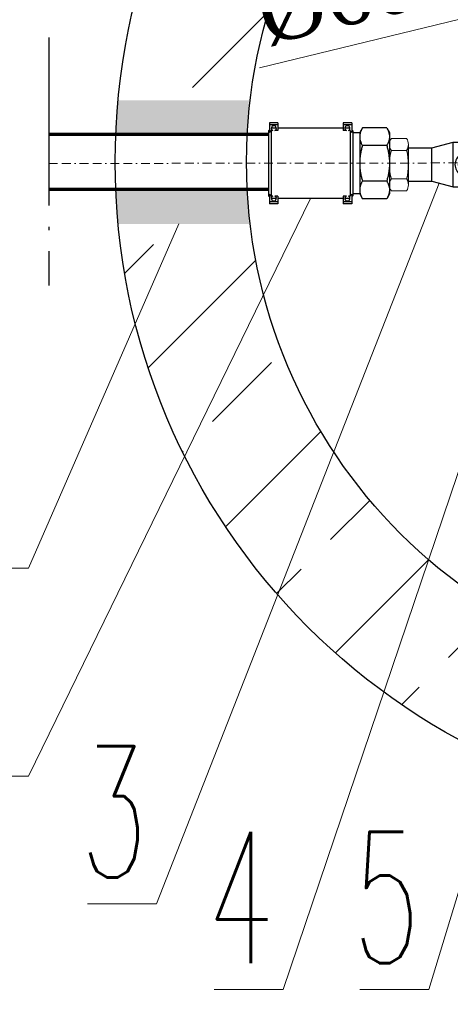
# Model space of a CAD drawing. Header units: millimetres. Extents: x 150273 to 195680, y -17536 to -5179.
# Tile 16 of 29: x 152006 to 152498, y -7892 to -6769. Entities that reach past the tile are written whole.
import ezdxf
from ezdxf import colors
from ezdxf.entities.mleader import LeaderData, LeaderLine
from ezdxf.math import Vec2, Vec3

# ---------------------------------------------------------------- set-up
doc = ezdxf.new("R2010")
doc.units = ezdxf.units.MM
for name, pattern in [('ACAD_ISO04W100', [30.5, 24, -3, 0.5, -3]), ('ACAD_ISO08W100', [36, 24, -3, 6, -3]), ('BORDER2', [0.875, 0.25, -0.125, 0.25, -0.125, 0, -0.125]), ('phl_thick', [0])]:
    doc.linetypes.add(name, pattern=pattern)
for name, color, linetype, lineweight in [('_tb_armatura', 3, 'Continuous', 30), ('_tb_wodociąg', 5, 'Continuous', 70), ('_tb_wymiar', 142, 'Continuous', 15), ('A poziom +2_2018-05-23$0$_TB_opis', 7, 'Continuous', 30), ('Widoczne (ISO)', 7, 'Continuous', 25), ('łącznik', 2, 'Continuous', 35)]:
    doc.layers.add(name, color=color, linetype=linetype, lineweight=lineweight)
doc.layers.add('_TB_woda_Z', color=7, linetype='ACAD_ISO08W100', lineweight=30, true_color=0x003ffe)
doc.layers.add('projection', color=7, linetype='Continuous')
doc.styles.get("Standard").update_dxf_attribs({"font": 'times.ttf'})
doc.styles.add('TB_Romans', font='romans.shx', dxfattribs={"width": 0.6})
doc.dimstyles.new('ISO-25', dxfattribs={"dimtxt": 70, "dimasz": 20, "dimexe": 1, "dimexo": 0.625, "dimgap": 20, "dimtad": 1, "dimdec": 0, "dimtxsty": 'Standard', "dimblk": 'ARCHTICK', "dimcen": 4, "dimclrd": 256, "dimclre": 256, "dimclrt": 256, "dimadec": 0, "dimazin": 0, "dimtfac": 1, "dimtdec": 0, "dimtmove": 0, "dimatfit": 3, "dimfxl": 1, "dimlwd": -1, "dimlwe": -1, "dimarcsym": 0})

# ---------------------------------------------------------------- blocks, each defined once
blk = doc.blocks.new('_ArchTick')
at = {"layer": '_tb_armatura', "color": 0, "const_width": 0.15}
blk.add_lwpolyline([(-0.5, -0.5), (0.5, 0.5)], dxfattribs=at)
blk = doc.blocks.new('*D11')
at = {"layer": '_tb_wymiar', "transparency": 16777216}
for p in [(153156.7, -6610), (152279.9, -6823.5)]:
    blk.add_line(p, (152573.7, -6751.9), dxfattribs=at)
at = {"layer": 'Defpoints', "color": 0, "transparency": 16777216}
for p in [(153156.7, -6610), (152573.7, -6751.9)]:
    blk.add_point(p, dxfattribs=at)
at = {"layer": '_tb_wymiar', "transparency": 16777216, "xscale": 20, "yscale": 20, "zscale": 20}
for p, rotation in [((153156.7, -6610), 193.6814200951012), ((152573.7, -6751.9), 13.68142009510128)]:
    blk.add_blockref('_ArchTick', p, dxfattribs=dict(at, rotation=rotation))
at = {"layer": '_tb_wymiar', "ltscale": 3, "transparency": 16777216, "insert": (152394, -6737.5), "char_height": 70, "attachment_point": 5, "rotation": 13.6814}
blk.add_mtext('%%c600', dxfattribs=at)
blk = doc.blocks.new('A$C6397367A')
at = {"layer": 'projection', "color": 7, "linetype": 'phl_thick'}
for p, q in [((43, 92.613662), (52.669998, 92.613662)), ((43, 90.162532), (43, 92.613662)), ((43, 90.162532), (52.669998, 90.162532)), ((43, 81.492942), (43, 90.162532)), ((52.669998, 90.162532), (52.669998, 92.613662)), ((52.669998, 83.657367), (52.669998, 90.162532)), ((127.330002, 92.613662), (137, 92.613662)), ((127.330002, 83.657367), (127.330002, 92.613662)), ((127.330002, 90.162532), (137, 90.162532)), ((137, 81.492942), (137, 92.613662)), ((0, 81.306831), (3.126074, 86.721351)), ((0, 11.306831), (0, 81.306831)), ((0.09629, 78.328151), (0.170738, 78.89743)), ((0.170738, 78.89743), (0.266226, 79.467754)), ((0.266226, 79.467754), (0.382771, 80.040004)), ((0.382771, 80.040004), (0.520457, 80.615055)), ((0.520457, 80.615055), (0.67943, 81.193782)), ((0.67943, 81.193782), (0.859904, 81.777084)), ((0.859904, 81.777084), (1.062157, 82.365856)), ((1.062157, 82.365856), (1.286538, 82.961021)), ((1.286538, 82.961021), (1.533461, 83.563526)), ((1.533461, 83.563526), (1.803418, 84.174335)), ((1.803418, 84.174335), (2.096972, 84.79446)), ((2.096972, 84.79446), (2.414767, 85.424934)), ((2.414767, 85.424934), (2.757529, 86.066852)), ((2.757529, 86.066852), (3.126074, 86.721351)), ((3.126074, 86.721351), (30.873926, 86.721351)), ((31.204906, 86.135135), (30.873926, 86.721351)), ((34, 81.306831), (30.873926, 86.721351)), ((31.515175, 85.559089), (31.204906, 86.135135)), ((31.805323, 84.992389), (31.515175, 85.559089)), ((32.075893, 84.434246), (31.805323, 84.992389)), ((32.327362, 83.883907), (32.075893, 84.434246)), ((32.560162, 83.340637), (32.327362, 83.883907)), ((32.774677, 82.803726), (32.560162, 83.340637)), ((32.971237, 82.272491), (32.774677, 82.803726)), ((33.150135, 81.746254), (32.971237, 82.272491)), ((33.311611, 81.224361), (33.150135, 81.746254)), ((33.45586, 80.706165), (33.311611, 81.224361)), ((33.58305, 80.191024), (33.45586, 80.706165)), ((33.693291, 79.678314), (33.58305, 80.191024)), ((33.786652, 79.1674), (33.693291, 79.678314)), ((33.863174, 78.657657), (33.786652, 79.1674)), ((33.922844, 78.148454), (33.863174, 78.657657)), ((34, 11.306831), (34, 81.306831)), ((34, 81.156829), (42, 81.156829)), ((42, 83.556831), (43.000011, 84.556842)), ((42, 9.056831), (42, 83.556831)), ((43, 81.492942), (43.278473, 81.795463)), ((43.278473, 81.795463), (43.559315, 82.100166)), ((43.559315, 82.100166), (43.842552, 82.407074)), ((43.842552, 82.407074), (44.128212, 82.71622)), ((44.128212, 82.71622), (44.416325, 83.027629)), ((44.416325, 83.027629), (44.706909, 83.341335)), ((44.706909, 83.341335), (45, 83.657367)), ((45, 83.657367), (46.820873, 83.657367)), ((45, 8.956295), (45, 83.657367)), ((45.110806, 86.556831), (50.889217, 86.556831)), ((49.179127, 83.657367), (52.669998, 83.657367)), ((52.67001, 86.556831), (127.330009, 86.556831)), ((127.330002, 83.657367), (130.820877, 83.657367)), ((129.110809, 86.556831), (134.889221, 86.556831)), ((133.179123, 83.657367), (135, 83.657367)), ((135.293091, 83.341335), (135, 83.657367)), ((135, 8.956295), (135, 83.657367)), ((135.583679, 83.027629), (135.293091, 83.341335)), ((135.87178, 82.71622), (135.583679, 83.027629)), ((136.157455, 82.407074), (135.87178, 82.71622)), ((136.440689, 82.100166), (136.157455, 82.407074)), ((136.721527, 81.795463), (136.440689, 82.100166)), ((137, 81.492942), (136.721527, 81.795463)), ((138, 83.556831), (137.000015, 84.55682)), ((138, 9.056831), (138, 83.556831)), ((0, 76.617719), (0.010772, 77.189195)), ((0.00961, 76.077942), (0, 76.617719)), ((0.038306, 75.539667), (0.00961, 76.077942)), ((0.010772, 77.189195), (0.042929, 77.759037)), ((0.085929, 75.002128), (0.038306, 75.539667)), ((0.042929, 77.759037), (0.09629, 78.328151)), ((0.152375, 74.464576), (0.085929, 75.002128)), ((0.237591, 73.926263), (0.152375, 74.464576)), ((0.341579, 73.386453), (0.237591, 73.926263)), ((0.464393, 72.844406), (0.341579, 73.386453)), ((0.606135, 72.299381), (0.464393, 72.844406)), ((0.766963, 71.750635), (0.606135, 72.299381)), ((0.947086, 71.19741), (0.766963, 71.750635)), ((1.146766, 70.638942), (0.947086, 71.19741)), ((1.366318, 70.074445), (1.146766, 70.638942)), ((1.606116, 69.50312), (1.366318, 70.074445)), ((1.866592, 68.924141), (1.606116, 69.50312)), ((2.148236, 68.33665), (1.866592, 68.924141)), ((2.451604, 67.739767), (2.148236, 68.33665)), ((2.777319, 67.132566), (2.451604, 67.739767)), ((31.204906, 67.100305), (31.515175, 67.676353)), ((31.515175, 67.676353), (31.805323, 68.243053)), ((31.805323, 68.243053), (32.075893, 68.801195)), ((32.075893, 68.801195), (32.327362, 69.351534)), ((32.327362, 69.351534), (32.560162, 69.894804)), ((32.560162, 69.894804), (32.774677, 70.431713)), ((32.774677, 70.431713), (32.971237, 70.962949)), ((32.971237, 70.962949), (33.150135, 71.489187)), ((33.150135, 71.489187), (33.311611, 72.011079)), ((33.311611, 72.011079), (33.45586, 72.529276)), ((33.45586, 72.529276), (33.58305, 73.044414)), ((33.58305, 73.044414), (33.693291, 73.557127)), ((33.693291, 73.557127), (33.786652, 74.06804)), ((33.786652, 74.06804), (33.863174, 74.577783)), ((33.863174, 74.577783), (33.922844, 75.086984)), ((33.965607, 77.63916), (33.922844, 78.148454)), ((33.922844, 75.086984), (33.965607, 75.596279)), ((33.991375, 77.129133), (33.965607, 77.63916)), ((33.965607, 75.596279), (33.991375, 76.106308)), ((34, 76.617719), (33.991375, 77.129133)), ((33.991375, 76.106308), (34, 76.617719)), ((0.688391, 55.520113), (0.849865, 56.5639)), ((0.849865, 56.5639), (1.028761, 57.616372)), ((1.028761, 57.616372), (1.225323, 58.678845)), ((1.225323, 58.678845), (1.439837, 59.752663)), ((1.439837, 59.752663), (1.672639, 60.839203)), ((1.672639, 60.839203), (1.924108, 61.939883)), ((1.924108, 61.939883), (2.194677, 63.056165)), ((2.194677, 63.056165), (2.484826, 64.189567)), ((2.484826, 64.189567), (2.795094, 65.341661)), ((3.126074, 66.514091), (2.777319, 67.132566)), ((2.795094, 65.341661), (3.126074, 66.514091)), ((3.126074, 66.514091), (30.873926, 66.514091)), ((30.873926, 66.514091), (31.204906, 67.100305)), ((31.204906, 65.341661), (30.873926, 66.514091)), ((31.515175, 64.189567), (31.204906, 65.341661)), ((31.805323, 63.056165), (31.515175, 64.189567)), ((32.075893, 61.939883), (31.805323, 63.056165)), ((32.327362, 60.839203), (32.075893, 61.939883)), ((32.560162, 59.752663), (32.327362, 60.839203)), ((32.774677, 58.678845), (32.560162, 59.752663)), ((32.971237, 57.616372), (32.774677, 58.678845)), ((33.150135, 56.5639), (32.971237, 57.616372)), ((33.311611, 55.520113), (33.150135, 56.5639)), ((0, 46.306831), (0.008627, 47.329656)), ((0.008627, 45.284006), (0, 46.306831)), ((0.008627, 47.329656), (0.034392, 48.349712)), ((0.034392, 44.26395), (0.008627, 45.284006)), ((0.034392, 48.349712), (0.077157, 49.368301)), ((0.077157, 49.368301), (0.136825, 50.386705)), ((0.136825, 50.386705), (0.213347, 51.406191)), ((0.213347, 51.406191), (0.306711, 52.428019)), ((0.306711, 52.428019), (0.41695, 53.453442)), ((0.41695, 53.453442), (0.544138, 54.483719)), ((0.544138, 54.483719), (0.688391, 55.520113)), ((33.45586, 54.483719), (33.311611, 55.520113)), ((33.58305, 53.453442), (33.45586, 54.483719)), ((33.693291, 52.428019), (33.58305, 53.453442)), ((33.786652, 51.406191), (33.693291, 52.428019)), ((33.863174, 50.386705), (33.786652, 51.406191)), ((33.922844, 49.368301), (33.863174, 50.386705)), ((33.965607, 48.349712), (33.922844, 49.368301)), ((33.991375, 47.329656), (33.965607, 48.349712)), ((33.965607, 44.26395), (33.991375, 45.284006)), ((34, 46.306831), (33.991375, 47.329656)), ((33.991375, 45.284006), (34, 46.306831)), ((0.077157, 43.245361), (0.034392, 44.26395)), ((0.136825, 42.226957), (0.077157, 43.245361)), ((0.213347, 41.207471), (0.136825, 42.226957)), ((0.306711, 40.185643), (0.213347, 41.207471)), ((0.41695, 39.16022), (0.306711, 40.185643)), ((0.544138, 38.129943), (0.41695, 39.16022)), ((0.688391, 37.093549), (0.544138, 38.129943)), ((0.849865, 36.049762), (0.688391, 37.093549)), ((1.028761, 34.99729), (0.849865, 36.049762)), ((1.225323, 33.934817), (1.028761, 34.99729)), ((1.439837, 32.860999), (1.225323, 33.934817)), ((32.560162, 32.860999), (32.774677, 33.934817)), ((32.774677, 33.934817), (32.971237, 34.99729)), ((32.971237, 34.99729), (33.150135, 36.049762)), ((33.150135, 36.049762), (33.311611, 37.093549)), ((33.311611, 37.093549), (33.45586, 38.129943)), ((33.45586, 38.129943), (33.58305, 39.16022)), ((33.58305, 39.16022), (33.693291, 40.185643)), ((33.693291, 40.185643), (33.786652, 41.207471)), ((33.786652, 41.207471), (33.863174, 42.226957)), ((33.863174, 42.226957), (33.922844, 43.245361)), ((33.922844, 43.245361), (33.965607, 44.26395)), ((1.225323, 22.181949), (1.439837, 22.718858)), ((1.672639, 31.774459), (1.439837, 32.860999)), ((1.439837, 22.718858), (1.672639, 23.262128)), ((1.924108, 30.673779), (1.672639, 31.774459)), ((1.672639, 23.262128), (1.924108, 23.812467)), ((2.194677, 29.557497), (1.924108, 30.673779)), ((1.924108, 23.812467), (2.194677, 24.370609)), ((2.484826, 28.424095), (2.194677, 29.557497)), ((2.194677, 24.370609), (2.484826, 24.937309)), ((2.795094, 27.272001), (2.484826, 28.424095)), ((2.484826, 24.937309), (2.795094, 25.513357)), ((3.126074, 26.099571), (2.795094, 27.272001)), ((2.795094, 25.513357), (3.126074, 26.099571)), ((3.126074, 26.099571), (30.873926, 26.099571)), ((30.873926, 26.099571), (31.204906, 27.272001)), ((31.222681, 25.481096), (30.873926, 26.099571)), ((31.204906, 27.272001), (31.515175, 28.424095)), ((31.548395, 24.873895), (31.222681, 25.481096)), ((31.515175, 28.424095), (31.805323, 29.557497)), ((31.851765, 24.277012), (31.548395, 24.873895)), ((31.805323, 29.557497), (32.075893, 30.673779)), ((32.133408, 23.689521), (31.851765, 24.277012)), ((32.075893, 30.673779), (32.327362, 31.774459)), ((32.393883, 23.110542), (32.133408, 23.689521)), ((32.327362, 31.774459), (32.560162, 32.860999)), ((32.633682, 22.539217), (32.393883, 23.110542)), ((32.853233, 21.97472), (32.633682, 22.539217)), ((0, 15.995943), (0.008627, 16.507354)), ((0.008627, 15.484529), (0, 15.995943)), ((3.126074, 5.892311), (0, 11.306831)), ((0.008627, 16.507354), (0.034392, 17.017383)), ((0.034392, 14.974502), (0.008627, 15.484529)), ((0.034392, 17.017383), (0.077157, 17.526678)), ((0.077157, 14.465208), (0.034392, 14.974502)), ((0.077157, 17.526678), (0.136825, 18.035879)), ((0.136825, 13.956005), (0.077157, 14.465208)), ((0.136825, 18.035879), (0.213347, 18.545622)), ((0.213347, 13.446262), (0.136825, 13.956005)), ((0.213347, 18.545622), (0.306711, 19.056535)), ((0.306711, 12.935348), (0.213347, 13.446262)), ((0.306711, 19.056535), (0.41695, 19.569248)), ((0.41695, 12.422638), (0.306711, 12.935348)), ((0.41695, 19.569248), (0.544138, 20.084386)), ((0.544138, 11.907497), (0.41695, 12.422638)), ((0.544138, 20.084386), (0.688391, 20.602583)), ((0.688391, 11.389301), (0.544138, 11.907497)), ((0.688391, 20.602583), (0.849865, 21.124475)), ((0.849865, 10.867408), (0.688391, 11.389301)), ((0.849865, 21.124475), (1.028761, 21.650713)), ((1.028761, 21.650713), (1.225323, 22.181949)), ((30.873926, 5.892311), (34, 11.306831)), ((33.052914, 21.416252), (32.853233, 21.97472)), ((33.233036, 20.863027), (33.052914, 21.416252)), ((33.140095, 10.836578), (33.320568, 11.41988)), ((33.393864, 20.314281), (33.233036, 20.863027)), ((33.320568, 11.41988), (33.479542, 11.998607)), ((33.535606, 19.769256), (33.393864, 20.314281)), ((33.479542, 11.998607), (33.617229, 12.573658)), ((33.658421, 19.227209), (33.535606, 19.769256)), ((33.617229, 12.573658), (33.733772, 13.145908)), ((33.762409, 18.687399), (33.658421, 19.227209)), ((33.733772, 13.145908), (33.829262, 13.716232)), ((33.847626, 18.149086), (33.762409, 18.687399)), ((33.829262, 13.716232), (33.903709, 14.285511)), ((33.91407, 17.611534), (33.847626, 18.149086)), ((33.903709, 14.285511), (33.957069, 14.854625)), ((33.961693, 17.073995), (33.91407, 17.611534)), ((33.957069, 14.854625), (33.989227, 15.424467)), ((33.990391, 16.53572), (33.961693, 17.073995)), ((33.989227, 15.424467), (34, 15.995943)), ((34, 15.995943), (33.990391, 16.53572)), ((34, 11.456833), (42, 11.456833)), ((1.028761, 10.341171), (0.849865, 10.867408)), ((1.225323, 9.809936), (1.028761, 10.341171)), ((1.439837, 9.273025), (1.225323, 9.809936)), ((1.672639, 8.729755), (1.439837, 9.273025)), ((1.924108, 8.179416), (1.672639, 8.729755)), ((2.194677, 7.621273), (1.924108, 8.179416)), ((2.484826, 7.054573), (2.194677, 7.621273)), ((2.795094, 6.478527), (2.484826, 7.054573)), ((3.126074, 5.892311), (2.795094, 6.478527)), ((3.126074, 5.892311), (30.873926, 5.892311)), ((30.873926, 5.892311), (31.242472, 6.54681)), ((31.242472, 6.54681), (31.585234, 7.188728)), ((31.585234, 7.188728), (31.903028, 7.819202)), ((31.903028, 7.819202), (32.196583, 8.439327)), ((32.196583, 8.439327), (32.466537, 9.050136)), ((32.466537, 9.050136), (32.713463, 9.652641)), ((32.713463, 9.652641), (32.937843, 10.247806)), ((32.937843, 10.247806), (33.140095, 10.836578)), ((43.000011, 8.05682), (42, 9.056831)), ((43.278473, 10.818199), (43, 11.12072)), ((43, 0), (43, 11.12072)), ((43, 2.45113), (52.669998, 2.45113)), ((43, 0), (52.669998, 0)), ((43.559315, 10.513496), (43.278473, 10.818199)), ((43.842552, 10.206588), (43.559315, 10.513496)), ((44.128212, 9.897442), (43.842552, 10.206588)), ((44.416325, 9.586033), (44.128212, 9.897442)), ((44.706909, 9.272327), (44.416325, 9.586033)), ((45, 8.956295), (44.706909, 9.272327)), ((45, 8.956295), (46.820873, 8.956295)), ((45.110809, 6.056831), (50.889214, 6.056831)), ((49.179127, 8.956295), (52.669998, 8.956295)), ((52.669998, 0), (52.669998, 8.956295)), ((52.67001, 6.056831), (127.330009, 6.056831)), ((127.330002, 8.956295), (130.820877, 8.956295)), ((127.330002, 2.45113), (127.330002, 8.956295)), ((127.330002, 2.45113), (137, 2.45113)), ((127.330002, 0), (127.330002, 2.45113)), ((127.330002, 0), (137, 0)), ((127.330002, 0), (137, 0)), ((129.110809, 6.056831), (134.889221, 6.056831)), ((133.179123, 8.956295), (135, 8.956295)), ((135, 8.956295), (135.293091, 9.272327)), ((135.293091, 9.272327), (135.583679, 9.586033)), ((135.583679, 9.586033), (135.87178, 9.897442)), ((135.87178, 9.897442), (136.157455, 10.206588)), ((136.157455, 10.206588), (136.440689, 10.513496)), ((136.440689, 10.513496), (136.721527, 10.818199)), ((136.721527, 10.818199), (137, 11.12072)), ((137, 2.45113), (137, 11.12072)), ((137, 0), (137, 2.45113)), ((137.000015, 8.056842), (138, 9.056831))]:
    blk.add_line(p, q, dxfattribs=at)
for centre, start, end in [((48, 86.306831), 293.991147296, 246.008852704), ((132, 86.306831), 293.99107844, 246.00892156), ((48, 6.306831), 113.991147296, 66.008852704), ((132, 6.306831), 113.99107844, 66.00892156)]:
    blk.add_arc(centre, 2.9, start, end, dxfattribs=at)
blk = doc.blocks.new('_None')
blk = doc.blocks.new('A$C63907B3A')
at = {"layer": 'łącznik', "lineweight": 20}
for p, q in [((0, 1), (0, 48.1)), ((19.5, 55), (2.1, 55)), ((21.6, 1.4), (21.6, 48.6)), ((2.1, 41.3), (19.5, 41.3)), ((2.1, 8.8), (19.5, 8.8)), ((2.1, -5), (19.5, -5))]:
    blk.add_line(p, q, dxfattribs=at)
for centre, radius, start, end in [((12.2, 48.1), 12.2, 145.5615, 214.4385), ((9.5, 48.1), 12.1, 325.43, 34.57), ((63, 25), 63, 165.0597, 194.9403), ((-41.4, 25), 63, 345.0597, 14.9403), ((12.2, 1.9), 12.2, 145.5615, 214.4385), ((9.5, 1.9), 12.1, 325.43, 34.57)]:
    blk.add_arc(centre, radius, start, end, dxfattribs=at)
blk = doc.blocks.new('A$C655DC769')
at = {"layer": 'Widoczne (ISO)'}
for p, q in [((26.8, 44.5), (51, 51)), ((51, 0), (51, 51)), ((51, 51), (89, 51)), ((89, 35.5), (89, 51)), ((113.2, 44.5), (89, 51)), ((0, 6.5), (0, 44.5)), ((0, 44.5), (26.8, 44.5)), ((26.8, 6.5), (26.8, 44.5)), ((93.3, 35.5), (64, 35.5)), ((96.2, 35.5), (93.3, 35.5)), ((135.7, 35.5), (96.2, 35.5)), ((113.2, 35.5), (113.2, 44.5)), ((113.2, 44.5), (140, 44.5)), ((141.3, 35.5), (135.7, 35.5)), ((140, 35.5), (140, 44.5)), ((203, 35.5), (141.3, 35.5)), ((72.5, 28.6), (67.5, 28.6)), ((64, 15.5), (93.3, 15.5)), ((67.5, 22.4), (72.5, 22.4)), ((89, 0), (89, 15.5)), ((96.2, 15.5), (93.3, 15.5)), ((96.2, 15.5), (135.7, 15.5)), ((113.2, 6.5), (113.2, 15.5)), ((141.3, 15.5), (135.7, 15.5)), ((140, 6.5), (140, 15.5)), ((141.3, 15.5), (203, 15.5)), ((0, 6.5), (26.8, 6.5)), ((26.8, 6.5), (51, 0)), ((51, 0), (89, 0)), ((113.2, 6.5), (89, 0)), ((113.2, 6.5), (140, 6.5))]:
    blk.add_line(p, q, dxfattribs=at)
blk.add_circle((70, 25.5), 7.3, dxfattribs=at)
for centre, radius, start, end in [((70, 25.5), 13, 50.2849, 309.7151), ((79, 25.5), 18, 146.251, 171.4427), ((203, 25.5), 10, 270, 90), ((79, 25.5), 18, 172.0325, 213.749), ((70, 25.5), 5, 141.3178, 218.6822), ((70, 25.5), 4, 128.6248, 231.3752), ((70, 25.5), 5, 38.6831, 141.3169), ((70, 25.5), 4.19, 48.2605, 131.7395), ((70, 25.5), 4, 308.6248, 51.3752), ((70, 25.5), 5, 321.3178, 38.6822), ((70, 25.5), 5, 218.6831, 321.3169), ((70, 25.5), 4.19, 228.2605, 311.7395)]:
    blk.add_arc(centre, radius, start, end, dxfattribs=at)
for points, knots in [([(70, 40.2), (68.7, 40.2), (67.4, 40), (66.2, 39.8), (64.9, 39.5), (63.7, 39.2), (62.6, 38.7), (60.4, 37.7), (58.4, 36.4), (56.9, 34.7), (55.3, 33), (54.2, 31), (53.6, 28.8), (53, 26.7), (53, 24.3), (53.6, 22.2), (54.2, 20), (55.3, 18), (56.9, 16.3), (58.4, 14.6), (60.4, 13.3), (62.6, 12.3), (64.1, 11.7), (65.7, 11.2), (67.4, 11), (69.1, 10.8), (70.9, 10.8), (72.6, 11), (74.3, 11.2), (75.9, 11.7), (77.4, 12.3), (78.9, 12.9), (80.2, 13.8), (81.4, 14.7), (81.8, 15), (82.1, 15.2), (82.3, 15.5)], [0, 0, 0, 0, 0.0357141, 0.0357141, 0.0357141, 0.0714284, 0.0714284, 0.0714284, 0.142857, 0.142857, 0.142857, 0.2142856, 0.2142856, 0.2142856, 0.2857141, 0.2857141, 0.2857141, 0.3571427, 0.3571427, 0.3571427, 0.4285713, 0.4285713, 0.4285713, 0.4761904, 0.4761904, 0.4761904, 0.5238094, 0.5238094, 0.5238094, 0.5714285, 0.5714285, 0.5714285, 0.6190475, 0.6190475, 0.6190475, 0.6311171, 0.6311171, 0.6311171, 0.6311171]), ([(82.3, 35.5), (80.9, 36.8), (79.3, 37.9), (77.4, 38.7), (76.3, 39.2), (75.1, 39.5), (73.8, 39.8), (72.6, 40), (71.3, 40.2), (70, 40.2)], [0.8688954, 0.8688954, 0.8688954, 0.8688954, 0.9285714, 0.9285714, 0.9285714, 0.9642857, 0.9642857, 0.9642857, 1, 1, 1, 1])]:
    blk.add_open_spline(points, degree=3, knots=knots, dxfattribs=at)
for points, weights in [([(61.1, 28.1), (64.5, 31.3), (67.8, 34.5)], [1, 1.15470053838, 1]), ([(67.8, 34.5), (72.3, 33.2), (76.7, 31.9)], [1, 1.15470053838, 1]), ([(60.8, 26.5), (60.9, 26.7), (61, 26.8)], [1, 1.00574142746, 1.01105668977]), ([(61, 26.1), (60.9, 26.3), (60.8, 26.5)], [1.0134174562, 1.00702800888, 1]), ([(63.3, 19.1), (62.2, 23.6), (61.1, 28.1)], [1, 1.15470053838, 1]), ([(67.5, 28.6), (66.9, 28.6), (66.1, 28.6)], [1, 1.01243520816, 1]), ([(78.9, 22.9), (75.5, 19.7), (72.2, 16.5)], [1, 1.15470053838, 1]), ([(73.9, 28.6), (73.1, 28.6), (72.5, 28.6)], [1, 1.01243520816, 1]), ([(76.7, 31.9), (77.8, 27.4), (78.9, 22.9)], [1, 1.15470053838, 1]), ([(72.2, 16.5), (67.7, 17.8), (63.3, 19.1)], [1, 1.15470053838, 1]), ([(66.1, 22.4), (66.9, 22.4), (67.5, 22.4)], [1, 1.01243520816, 1]), ([(72.5, 22.4), (73.1, 22.4), (73.9, 22.4)], [1, 1.01243520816, 1])]:
    blk.add_rational_spline(points, weights, degree=2, dxfattribs=at)

msp = doc.modelspace()

# ---------------------------------------------------------------- hatches: boundary and pattern name
at = {"layer": '_tb_armatura', "lineweight": 20, "ltscale": 3}
h = msp.add_hatch(dxfattribs=at)
h.set_pattern_fill('ANSI33', color=252, scale=30, style=0)
h.set_pattern_definition([(45, (-6118.16, 5098.08), (-134.70384, 134.70384), []), (45, (-5983.46, 5098.08), (-134.70384, 134.70384), [95.25, -47.625])])
h.paths.add_polyline_path([(153463.5, -6872.3), (153517.6, -6872.5), (153517.6, -6845.5), (153550.2, -6845.5), (153550.2, -6872.5), (153612.8, -6872.6, 0.90997), (152119.7, -6848.3), (152170.8, -6848.5), (152170.8, -6821.5), (152203.4, -6821.5), (152203.4, -6848.5), (152266.7, -6848.6), (152266.7, -6887.7), (152266.7, -6887.7, -0.9298), (153463.5, -6887.1)])
h.paths.add_polyline_path([(153517.6, -6990.5), (153463.5, -6990.7), (153463.5, -6974.9, -0.927157), (152266.9, -6977.7), (152266.5, -6977.7), (152266.5, -6977.4), (152266.6, -7016.5), (152203.3, -7016.6), (152203.3, -7043.6), (152170.6, -7043.6), (152170.6, -7016.6), (152120, -7016.8, 0.9074), (153612.7, -6990.4), (153550.2, -6990.5), (153550.2, -7017.5), (153517.6, -7017.5)])
at = {"layer": '_tb_armatura', "ltscale": 3}
h = msp.add_hatch(color=256, dxfattribs=at)
h.paths.add_polyline_path([(152267.8, -6860.6), (152118.4, -6860.6, 0.012978), (152115.8, -6899.5), (152265.6, -6899.5, -0.010807)])
h.paths.add_polyline_path([(152267.9, -7001.6, -0.010873), (152265.6, -6962.5), (152115.8, -6962.5, 0.013057), (152118.4, -7001.6)])

# ---------------------------------------------------------------- linework, layer by layer
at = {"linetype": 'ACAD_ISO04W100', "ltscale": 8}
msp.add_line((152039.4, -6788.8), (152039.4, -7072), dxfattribs=at)
at = {"color": 252, "lineweight": 30, "ltscale": 3}
for radius in [750, 600]:
    msp.add_circle((152865.1, -6931), radius, dxfattribs=at)
at = {"layer": '_TB_woda_Z', "linetype": 'BORDER2', "lineweight": 15, "ltscale": 40}
msp.add_line((152039.4, -6932.7), (153824.9, -6930.4), dxfattribs=at)
at = {"layer": '_tb_wodociąg'}
for points in [[(152290.2, -6899.5), (152039.4, -6899.5)], [(152290.2, -6962.5), (152039.4, -6962.5)]]:
    msp.add_lwpolyline(points, dxfattribs=at)

# ---------------------------------------------------------------- block references
at = {"layer": '_tb_armatura', "ltscale": 3, "rotation": 180}
msp.add_blockref('A$C6397367A', (152428.2, -6886.2), dxfattribs=at)
at = {"layer": '_tb_armatura', "lineweight": 20, "ltscale": 3}
msp.add_blockref('A$C63907B3A', (152428.2, -6959), dxfattribs=at)
at = {"layer": '_tb_armatura', "ltscale": 3}
msp.add_blockref('A$C655DC769', (152449.8, -6959.5), dxfattribs=at)

# ---------------------------------------------------------------- dimensions: what is measured, and where the dimension line sits
at = {"layer": '_tb_wymiar'}
dim = msp.add_diameter_dim_2p(p1=(153156.7, -6610), p2=(152573.7, -6751.9), dimstyle='ISO-25', dxfattribs=at)
dim.commit()
dim.dimension.update_dxf_attribs({"geometry": '*D11', "text_midpoint": (152394, -6737.5)})

# ---------------------------------------------------------------- leaders
at = {"layer": 'A poziom +2_2018-05-23$0$_TB_opis', "lineweight": 30}
ml = msp.add_multileader_mtext('Standard', dxfattribs=at)
ml.set_content('3', color=256, style='TB_Romans')
ml.set_leader_properties(color=256, lineweight=18)
ml.set_arrow_properties(name='NONE')
ml.build(insert=Vec2(0, 0))
ml.multileader.update_dxf_attribs({"text_left_attachment_type": 5, "text_right_attachment_type": 5, "dogleg_length": 10, "arrow_head_size": 100})
ctx = ml.context
ctx.base_point, ctx.char_height, ctx.arrow_head_size, ctx.landing_gap_size, ctx.plane_origin = Vec3(152092.3, -7777.7), 150, 100, 0, Vec3(221365.1, -73009.9)
ctx.left_attachment, ctx.right_attachment, ctx.text_align_type = 5, 5, 2
notes = []
notes.append((ctx, [(0, (1, 1, 0), (152162.3, -7777.7), (-1, 0), 10, [(0, [(152484.8, -6955)], 0, [])])]))
ctx.mtext.insert, ctx.mtext.alignment = Vec3(152152.3, -7597.7), 3
ml = msp.add_multileader_mtext('Standard', dxfattribs=at)
ml.set_content('4', color=256, style='TB_Romans')
ml.set_leader_properties(color=256, lineweight=18)
ml.set_arrow_properties(name='NONE')
ml.build(insert=Vec2(0, 0))
ml.multileader.update_dxf_attribs({"text_left_attachment_type": 5, "text_right_attachment_type": 5, "dogleg_length": 10, "arrow_head_size": 100})
ctx = ml.context
ctx.base_point, ctx.char_height, ctx.arrow_head_size, ctx.landing_gap_size, ctx.plane_origin = Vec3(152232.5, -7875.4), 150, 100, 0, Vec3(221509.6, -73107.5)
ctx.left_attachment, ctx.right_attachment, ctx.text_align_type = 5, 5, 2
notes.append((ctx, [(0, (1, 1, 0), (152306.8, -7875.4), (-1, 0), 10, [(0, [(152621.9, -6944)], 0, [])])]))
ctx.mtext.insert, ctx.mtext.alignment = Vec3(152296.8, -7695.4), 3
ml = msp.add_multileader_mtext('Standard', dxfattribs=at)
ml.set_content('2', color=256, style='TB_Romans')
ml.set_leader_properties(color=256, lineweight=18)
ml.set_arrow_properties(name='NONE')
ml.build(insert=Vec2(0, 0))
ml.multileader.update_dxf_attribs({"text_left_attachment_type": 5, "text_right_attachment_type": 5, "dogleg_length": 10, "arrow_head_size": 100})
ctx = ml.context
ctx.base_point, ctx.char_height, ctx.arrow_head_size, ctx.landing_gap_size, ctx.plane_origin = Vec3(151946.3, -7631.8), 150, 100, 0, Vec3(221219.1, -72863.9)
ctx.left_attachment, ctx.right_attachment, ctx.text_align_type = 5, 5, 2
notes.append((ctx, [(0, (1, 1, 0), (152016.3, -7631.8), (-1, 0), 10, [(0, [(152338.2, -6972.8)], 0, [])])]))
ctx.mtext.insert, ctx.mtext.alignment = Vec3(152006.3, -7451.8), 3
ml = msp.add_multileader_mtext('Standard', dxfattribs=at)
ml.set_content('5', color=256, style='TB_Romans')
ml.set_leader_properties(color=256, lineweight=18)
ml.set_arrow_properties(name='NONE')
ml.build(insert=Vec2(0, 0))
ml.multileader.update_dxf_attribs({"text_left_attachment_type": 5, "text_right_attachment_type": 5, "dogleg_length": 10, "arrow_head_size": 100})
ctx = ml.context
ctx.base_point, ctx.char_height, ctx.arrow_head_size, ctx.landing_gap_size, ctx.plane_origin = Vec3(152403.3, -7875.4), 150, 100, 0, Vec3(221676.1, -73107.5)
ctx.left_attachment, ctx.right_attachment, ctx.text_align_type = 5, 5, 2
notes.append((ctx, [(0, (1, 1, 0), (152473.3, -7875.4), (-1, 0), 10, [(0, [(152745.4, -6975.9)], 0, [])])]))
ctx.mtext.insert, ctx.mtext.alignment = Vec3(152463.3, -7695.4), 3
ml = msp.add_multileader_mtext('Standard', dxfattribs=at)
ml.set_content('1', color=256, style='TB_Romans')
ml.set_leader_properties(color=256, lineweight=18)
ml.set_arrow_properties(name='NONE')
ml.build(insert=Vec2(0, 0))
ml.multileader.update_dxf_attribs({"text_left_attachment_type": 5, "text_right_attachment_type": 5, "dogleg_length": 10, "arrow_head_size": 100})
ctx = ml.context
ctx.base_point, ctx.char_height, ctx.arrow_head_size, ctx.landing_gap_size, ctx.plane_origin = Vec3(151984.9, -7394.4), 150, 100, 0, Vec3(221219.1, -72626.5)
ctx.left_attachment, ctx.right_attachment, ctx.text_align_type = 5, 5, 2
notes.append((ctx, [(0, (1, 1, 0), (152016.3, -7394.4), (-1, 0), 10, [(0, [(152187.7, -7001.6)], 0, [])])]))
ctx.mtext.insert, ctx.mtext.alignment = Vec3(152006.3, -7214.4), 3
for ctx, leaders in notes:
    for number, flags, end, landing, length, lines in leaders:
        leader = LeaderData()
        leader.index, (leader.has_last_leader_line, leader.has_dogleg_vector, leader.attachment_direction) = number, flags
        leader.last_leader_point, leader.dogleg_vector, leader.dogleg_length = Vec3(end), Vec3(landing), length
        for number, points, colour, breaks in lines:
            line = LeaderLine()
            line.index, line.vertices, line.color, line.breaks = number, Vec3.list(points), colors.encode_raw_color(colour), breaks
            leader.lines.append(line)
        ctx.leaders.append(leader)

doc.saveas('drawing.dxf')
